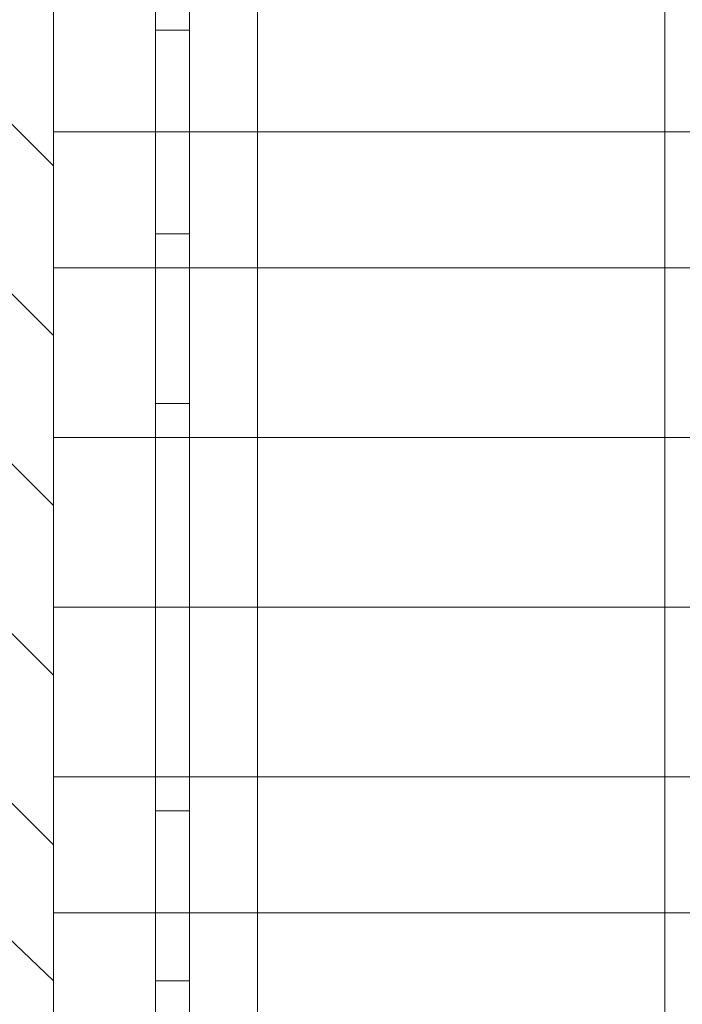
# Model space of a CAD drawing. Header units: inches. Extents: x -79624 to 52587, y -27526 to 10116.
# Tile 45 of 256: x 9591 to 9766, y -15298 to -15038. Entities that reach past the tile are written whole.
import ezdxf
from ezdxf import colors
from ezdxf.entities.mleader import LeaderData, LeaderLine
from ezdxf.math import Vec2, Vec3

# ---------------------------------------------------------------- set-up
doc = ezdxf.new("R2010")
doc.units = ezdxf.units.IN
doc.header["$MEASUREMENT"] = 0
doc.layers.add('- მექანიკური ნაწილი', color=7, linetype='Continuous', lineweight=18)
doc.layers.add('Dimensioning - General', color=7, linetype='Continuous')
doc.styles.add('CT', font='ARIALN.TTF', dxfattribs={"height": 200})
doc.styles.add('GENERATED_STYLE_1', font='txt')
doc.dimstyles.new('GENERATED_STYLE__1', dxfattribs={"dimtxt": 100, "dimasz": 76, "dimexe": 0.18, "dimexo": 0.0625, "dimgap": 0, "dimtad": 0, "dimdec": 0, "dimlfac": 0.1, "dimzin": 0, "dimdsep": 46, "dimtxsty": 'GENERATED_STYLE_1', "dimblk": 'ARROWHEAD_5', "dimblk1": 'ARROWHEAD_5', "dimblk2": 'ARROWHEAD_5', "dimcen": 0.09, "dimse1": 1, "dimse2": 1, "dimclrd": 7, "dimclre": 7, "dimclrt": 7, "dimadec": 0, "dimazin": 0, "dimtfac": 1, "dimtdec": 4, "dimtmove": 0, "dimatfit": 3, "dimfxl": 1, "dimtolj": 1, "dimtzin": 0, "dimarcsym": 0})
doc.dimstyles.new('GENERATED_STYLE__2', dxfattribs={"dimtxt": 100, "dimasz": 76, "dimexe": 0.18, "dimexo": 0.0625, "dimgap": 0, "dimtad": 0, "dimtih": 1, "dimtoh": 1, "dimdec": 0, "dimlfac": 0.1, "dimzin": 0, "dimdsep": 46, "dimtxsty": 'GENERATED_STYLE_1', "dimblk": 'ARROWHEAD_5', "dimblk1": 'ARROWHEAD_5', "dimblk2": 'ARROWHEAD_5', "dimcen": 0.09, "dimse1": 1, "dimse2": 1, "dimclrd": 7, "dimclre": 7, "dimclrt": 7, "dimadec": 0, "dimazin": 0, "dimtfac": 1, "dimtdec": 4, "dimtmove": 0, "dimatfit": 3, "dimfxl": 1, "dimtolj": 1, "dimtzin": 0, "dimarcsym": 0})

# ---------------------------------------------------------------- blocks, each defined once
blk = doc.blocks.new('ARROWHEAD_5')
at = {"linetype": 'Continuous', "lineweight": 0}
blk.add_hatch(color=0, dxfattribs=at).paths.add_polyline_path([(-1, 0.2679), (0, 0), (-1, -0.2679)])
at = {"color": 0, "linetype": 'Continuous', "lineweight": 0}
blk.add_line((0, 0), (-1, 0), dxfattribs=at)
blk = doc.blocks.new('*D249')
at = {"layer": 'Defpoints', "color": 0, "linetype": 'Continuous', "transparency": 16777216}
for p in [(358.56, 209.2), (25258.56, 209.2), (1258.56, -26125.72)]:
    blk.add_point(p, dxfattribs=at)
at = {"layer": 'Dimensioning - General', "color": 7, "linetype": 'Continuous', "lineweight": -2, "transparency": 16777216}
for p, q in [((358.56, 133.2), (358.56, -12795.72)), ((358.56, -26049.72), (358.56, -13148.1))]:
    blk.add_line(p, q, dxfattribs=at)
at = {"layer": 'Dimensioning - General', "color": 7, "linetype": 'Continuous', "lineweight": -2, "transparency": 16777216, "xscale": 76.00000000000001, "yscale": 76.00000000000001, "zscale": 76.00000000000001}
for p, rotation in [((358.56, 209.2), 90), ((358.56, -26125.72), 270)]:
    blk.add_blockref('ARROWHEAD_5', p, dxfattribs=dict(at, rotation=rotation))
at = {"layer": 'Dimensioning - General', "color": 7, "linetype": 'Continuous', "lineweight": 13, "transparency": 16777216, "insert": (358.56, -12971.91), "char_height": 100, "attachment_point": 5, "rotation": 90, "style": 'GENERATED_STYLE_1'}
blk.add_mtext('\\A1;2633', dxfattribs=at)
blk = doc.blocks.new('*D264')
at = {"layer": 'Defpoints', "color": 0, "linetype": 'Continuous', "transparency": 16777216}
for p in [(7428.97, -14429.12), (51186.63, -26125.72), (51186.63, -26425.72)]:
    blk.add_point(p, dxfattribs=at)
at = {"layer": 'Dimensioning - General', "color": 7, "linetype": 'Continuous', "lineweight": -2, "transparency": 16777216}
for p, q in [((7504.97, -26425.72), (29120.84, -26425.72)), ((51110.63, -26425.72), (29468.46, -26425.72))]:
    blk.add_line(p, q, dxfattribs=at)
at = {"layer": 'Dimensioning - General', "color": 7, "linetype": 'Continuous', "lineweight": -2, "transparency": 16777216, "xscale": 76.00000000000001, "yscale": 76.00000000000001, "zscale": 76.00000000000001, "rotation": 180}
blk.add_blockref('ARROWHEAD_5', (7428.97, -26425.72), dxfattribs=at)
at = {"layer": 'Dimensioning - General', "color": 7, "linetype": 'Continuous', "lineweight": -2, "transparency": 16777216, "xscale": 76.00000000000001, "yscale": 76.00000000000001, "zscale": 76.00000000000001}
blk.add_blockref('ARROWHEAD_5', (51186.63, -26425.72), dxfattribs=at)
at = {"layer": 'Dimensioning - General', "color": 7, "linetype": 'Continuous', "lineweight": 13, "transparency": 16777216, "insert": (29294.65, -26425.72), "char_height": 100, "attachment_point": 5, "style": 'GENERATED_STYLE_1'}
blk.add_mtext('\\A1;4376', dxfattribs=at)
blk = doc.blocks.new('*D276')
at = {"layer": 'Defpoints', "color": 0, "linetype": 'Continuous', "transparency": 16777216}
for p in [(7428.97, -14429.12), (51786.63, -14429.12), (4328.73, -18360.58)]:
    blk.add_point(p, dxfattribs=at)
at = {"layer": 'Dimensioning - General', "color": 7, "linetype": 'Continuous', "lineweight": -2, "transparency": 16777216}
for p, q in [((51786.63, -14505.12), (51786.63, -16274.38)), ((51786.63, -18284.58), (51786.63, -16531.53))]:
    blk.add_line(p, q, dxfattribs=at)
at = {"layer": 'Dimensioning - General', "color": 7, "linetype": 'Continuous', "lineweight": -2, "transparency": 16777216, "xscale": 76.00000000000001, "yscale": 76.00000000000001, "zscale": 76.00000000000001}
for p, rotation in [((51786.63, -14429.12), 90), ((51786.63, -18360.58), 270)]:
    blk.add_blockref('ARROWHEAD_5', p, dxfattribs=dict(at, rotation=rotation))
at = {"layer": 'Dimensioning - General', "color": 7, "linetype": 'Continuous', "lineweight": 13, "transparency": 16777216, "insert": (51786.63, -16402.95), "char_height": 100, "attachment_point": 5, "rotation": 90, "style": 'GENERATED_STYLE_1'}
blk.add_mtext('\\A1;393', dxfattribs=at)
blk = doc.blocks.new('_DotSmall')
at = {"color": 0, "linetype": 'ByBlock', "const_width": 0.5}
blk.add_lwpolyline([(-0.0625, 0, 1), (0.0625, 0, 1)], format="xyb", close=True, dxfattribs=at)

msp = doc.modelspace()

# ---------------------------------------------------------------- linework, layer by layer
at = {"layer": '- მექანიკური ნაწილი', "color": 1, "lineweight": 0}
for points in [[(9600.22378, -15292.15826), (9393.63714, -15094.55365), (9213.99658, -14914.91309)], [(9600.22378, -15256.23015), (9393.63714, -15049.64351), (9258.90672, -14914.91309)], [(9600.22378, -15211.32001), (9393.63714, -15004.73337), (9303.81686, -14914.91309)], [(9600.22378, -15166.40987), (9402.61917, -14968.80526)], [(9600.22378, -15121.49973), (9447.52931, -14968.80526)], [(9600.22378, -15076.58959), (9492.43944, -14968.80526)]]:
    msp.add_lwpolyline(points, dxfattribs=at)
at = {"layer": '- მექანიკური ნაწილი', "color": 7, "lineweight": 0}
for points in [[(9627.16986, -15139.46378), (9627.16986, -15193.35595), (9627.16986, -15148.44581), (9627.16986, -15103.53567), (9627.16986, -15067.60756), (9627.16986, -15031.67945), (9627.16986, -15004.73337), (9627.16986, -14968.80526), (9627.16986, -14950.8412), (9627.16986, -14968.80526), (9627.16986, -15004.73337), (9627.16986, -15031.67945), (9627.16986, -15067.60756), (9627.16986, -15103.53567), (9627.16986, -15148.44581), (9627.16986, -15193.35595)], [(9636.15189, -15067.60756), (9600.22378, -15067.60756), (9600.22378, -15031.67945), (9636.15189, -15031.67945), (9636.15189, -15067.60756), (9636.15189, -15103.53567), (9636.15189, -15067.60756), (9636.15189, -15103.53567), (9636.15189, -15067.60756), (9636.15189, -15031.67945), (9779.86434, -15031.67945), (9779.86434, -15067.60756), (9779.86434, -15031.67945), (9779.86434, -15067.60756), (9636.15189, -15067.60756), (9600.22378, -15067.60756), (9636.15189, -15067.60756), (9636.15189, -15031.67945), (9636.15189, -15067.60756), (9636.15189, -15031.67945)], [(9627.16986, -15139.46378), (9627.16986, -15094.55365), (9627.16986, -15040.66148), (9627.16986, -15094.55365)], [(9636.15189, -15094.55365), (9636.15189, -15085.57162)], [(9636.15189, -15094.55365), (9636.15189, -15085.57162)], [(9636.15189, -15094.55365), (9636.15189, -15139.46378), (9627.16986, -15139.46378), (9627.16986, -15094.55365)], [(9636.15189, -15130.48176), (9636.15189, -15121.49973)], [(9636.15189, -15130.48176), (9636.15189, -15121.49973)], [(9636.15189, -15193.35595), (9636.15189, -15238.26609), (9600.22378, -15238.26609), (9600.22378, -15193.35595)], [(9636.15189, -15247.24812), (9636.15189, -15292.15826), (9627.16986, -15292.15826), (9627.16986, -15247.24812)], [(9636.15189, -15256.23015), (9636.15189, -15247.24812)], [(9636.15189, -15256.23015), (9636.15189, -15265.21218)], [(9627.16986, -15283.17623), (9627.16986, -15292.15826)], [(9627.16986, -15283.17623), (9627.16986, -15292.15826)]]:
    msp.add_lwpolyline(points, close=True, dxfattribs=at)
at = {"layer": '- მექანიკური ნაწილი', "color": 244, "lineweight": 0, "true_color": 0x991b1e}
msp.add_lwpolyline([(9600.22378, -15417.90665), (9600.22378, -14968.80526), (9393.63714, -14968.80526), (9393.63714, -15417.90665)], close=True, dxfattribs=at)
at = {"layer": '- მექანიკური ნაწილი', "color": 7, "lineweight": 0}
for points in [[(9627.16986, -15319.10434), (9627.16986, -15274.1942), (9627.16986, -15238.26609), (9627.16986, -15193.35595), (9627.16986, -15247.24812), (9636.15189, -15247.24812), (9636.15189, -15193.35595), (9600.22378, -15193.35595), (9600.22378, -15148.44581), (9636.15189, -15148.44581), (9636.15189, -15103.53567), (9600.22378, -15103.53567), (9600.22378, -15148.44581), (9636.15189, -15148.44581), (9636.15189, -15193.35595), (9636.15189, -15148.44581), (9779.86434, -15148.44581), (9779.86434, -15193.35595), (9779.86434, -15139.46378), (9779.86434, -15085.57162), (9779.86434, -15040.66148), (9779.86434, -15004.73337), (9779.86434, -15040.66148), (9779.86434, -15004.73337)], [(9627.16986, -15004.73337), (9627.16986, -15040.66148), (9627.16986, -15004.73337), (9627.16986, -15040.66148), (9636.15189, -15040.66148), (9636.15189, -15094.55365), (9627.16986, -15094.55365), (9627.16986, -15040.66148), (9636.15189, -15040.66148), (9636.15189, -15004.73337)], [(9627.16986, -15004.73337), (9627.16986, -15040.66148), (9636.15189, -15040.66148), (9636.15189, -15004.73337)], [(9636.15189, -15040.66148), (9636.15189, -15004.73337)], [(9636.15189, -15004.73337), (9636.15189, -15040.66148)], [(9636.15189, -15040.66148), (9636.15189, -15004.73337), (9636.15189, -15040.66148)], [(9636.15189, -15004.73337), (9636.15189, -15040.66148), (9636.15189, -15004.73337)], [(9636.15189, -15004.73337), (9636.15189, -15040.66148), (9636.15189, -15004.73337), (9636.15189, -15040.66148), (9636.15189, -15004.73337)], [(9779.86434, -15103.53567), (9636.15189, -15103.53567), (9636.15189, -15148.44581), (9636.15189, -15103.53567), (9636.15189, -15148.44581), (9636.15189, -15103.53567), (9636.15189, -15067.60756), (9600.22378, -15067.60756), (9600.22378, -15031.67945)], [(9636.15189, -15031.67945), (9636.15189, -15067.60756), (9636.15189, -15103.53567), (9779.86434, -15103.53567), (9779.86434, -15067.60756), (9779.86434, -15112.5177), (9779.86434, -15148.44581), (9779.86434, -15193.35595), (9779.86434, -15229.28406), (9779.86434, -15274.1942), (9779.86434, -15310.12231)], [(10282.8579, -15067.60756), (9779.86434, -15067.60756), (9636.15189, -15067.60756), (9636.15189, -15031.67945)], [(9636.15189, -15031.67945), (9636.15189, -15067.60756), (9636.15189, -15031.67945)], [(9627.16986, -15040.66148), (9627.16986, -15094.55365)], [(9636.15189, -15094.55365), (9636.15189, -15040.66148), (9627.16986, -15040.66148)], [(9636.15189, -15094.55365), (9636.15189, -15040.66148)], [(9636.15189, -15040.66148), (9636.15189, -15094.55365)], [(9636.15189, -15085.57162), (9636.15189, -15040.66148), (9636.15189, -15085.57162)], [(9636.15189, -15040.66148), (9636.15189, -15040.66148)], [(9636.15189, -15040.66148), (9636.15189, -15040.66148)], [(9636.15189, -15040.66148), (9636.15189, -15085.57162), (9636.15189, -15040.66148)], [(9636.15189, -15085.57162), (9636.15189, -15040.66148)], [(9636.15189, -15040.66148), (9636.15189, -15085.57162)], [(9636.15189, -15085.57162), (9636.15189, -15040.66148)], [(9636.15189, -15040.66148), (9636.15189, -15085.57162)], [(9779.86434, -15148.44581), (9636.15189, -15148.44581), (9636.15189, -15103.53567), (9636.15189, -15094.55365), (9636.15189, -15103.53567), (9636.15189, -15094.55365), (9636.15189, -15103.53567), (9636.15189, -15148.44581), (9636.15189, -15103.53567), (9600.22378, -15103.53567), (9600.22378, -15067.60756), (9600.22378, -15103.53567), (9636.15189, -15103.53567), (9636.15189, -15067.60756), (9779.86434, -15067.60756)], [(10282.8579, -15067.60756), (9779.86434, -15067.60756), (9636.15189, -15067.60756), (9636.15189, -15103.53567), (9636.15189, -15148.44581), (9600.22378, -15148.44581), (9600.22378, -15193.35595), (9636.15189, -15193.35595), (9636.15189, -15148.44581), (9600.22378, -15148.44581), (9600.22378, -15103.53567), (9636.15189, -15103.53567), (9636.15189, -15067.60756), (9636.15189, -15103.53567), (9779.86434, -15103.53567), (9779.86434, -15148.44581), (9779.86434, -15103.53567), (9779.86434, -15148.44581), (9779.86434, -15103.53567), (10282.8579, -15103.53567)], [(9627.16986, -15094.55365), (9627.16986, -15085.57162)], [(9627.16986, -15085.57162), (9627.16986, -15085.57162)], [(9627.16986, -15085.57162), (9627.16986, -15094.55365)], [(9627.16986, -15094.55365), (9627.16986, -15085.57162)], [(9627.16986, -15085.57162), (9627.16986, -15085.57162)], [(9627.16986, -15085.57162), (9627.16986, -15094.55365)], [(9636.15189, -15085.57162), (9636.15189, -15085.57162)], [(9636.15189, -15085.57162), (9636.15189, -15085.57162)], [(9636.15189, -15139.46378), (9636.15189, -15085.57162), (9636.15189, -15139.46378)], [(9636.15189, -15085.57162), (9636.15189, -15085.57162)], [(9636.15189, -15085.57162), (9636.15189, -15085.57162)], [(9636.15189, -15085.57162), (9636.15189, -15139.46378), (9636.15189, -15085.57162)], [(9636.15189, -15139.46378), (9636.15189, -15085.57162)], [(9636.15189, -15085.57162), (9636.15189, -15139.46378)], [(9636.15189, -15139.46378), (9636.15189, -15085.57162)], [(9636.15189, -15085.57162), (9636.15189, -15139.46378)], [(9627.16986, -15094.55365), (9636.15189, -15094.55365)], [(9627.16986, -15094.55365), (9627.16986, -15139.46378)], [(9636.15189, -15139.46378), (9636.15189, -15094.55365), (9627.16986, -15094.55365)], [(9627.16986, -15094.55365), (9627.16986, -15094.55365)], [(9627.16986, -15094.55365), (9627.16986, -15103.53567)], [(9627.16986, -15103.53567), (9627.16986, -15094.55365)], [(9627.16986, -15094.55365), (9627.16986, -15094.55365)], [(9627.16986, -15094.55365), (9627.16986, -15094.55365)], [(9627.16986, -15094.55365), (9627.16986, -15094.55365)], [(9627.16986, -15094.55365), (9627.16986, -15103.53567)], [(9627.16986, -15103.53567), (9627.16986, -15094.55365)], [(9627.16986, -15094.55365), (9627.16986, -15094.55365)], [(9627.16986, -15094.55365), (9627.16986, -15094.55365)], [(9636.15189, -15139.46378), (9636.15189, -15094.55365)], [(9636.15189, -15094.55365), (9636.15189, -15139.46378)], [(9636.15189, -15094.55365), (9636.15189, -15094.55365)], [(9636.15189, -15094.55365), (9636.15189, -15094.55365)], [(9636.15189, -15094.55365), (9636.15189, -15094.55365)], [(9636.15189, -15094.55365), (9636.15189, -15094.55365)], [(9636.15189, -15094.55365), (9636.15189, -15094.55365)], [(9636.15189, -15094.55365), (9636.15189, -15094.55365)], [(9627.16986, -15103.53567), (9627.16986, -15103.53567)], [(9627.16986, -15103.53567), (9627.16986, -15103.53567)], [(9636.15189, -15103.53567), (9636.15189, -15103.53567)], [(9636.15189, -15103.53567), (9636.15189, -15103.53567)], [(9779.86434, -15148.44581), (9636.15189, -15148.44581), (9636.15189, -15103.53567), (9779.86434, -15103.53567)], [(9636.15189, -15121.49973), (9636.15189, -15121.49973)], [(9636.15189, -15121.49973), (9636.15189, -15121.49973)], [(9636.15189, -15130.48176), (9636.15189, -15121.49973)], [(9636.15189, -15121.49973), (9636.15189, -15121.49973)], [(9636.15189, -15121.49973), (9636.15189, -15130.48176)], [(9636.15189, -15130.48176), (9636.15189, -15121.49973)], [(9636.15189, -15121.49973), (9636.15189, -15121.49973)], [(9636.15189, -15121.49973), (9636.15189, -15130.48176)], [(9636.15189, -15130.48176), (9636.15189, -15130.48176)], [(9636.15189, -15130.48176), (9636.15189, -15130.48176)], [(9636.15189, -15130.48176), (9636.15189, -15130.48176)], [(9636.15189, -15130.48176), (9636.15189, -15130.48176)], [(9636.15189, -15130.48176), (9636.15189, -15130.48176)], [(9636.15189, -15130.48176), (9636.15189, -15130.48176)], [(9627.16986, -15193.35595), (9627.16986, -15139.46378)], [(9636.15189, -15139.46378), (9636.15189, -15193.35595), (9627.16986, -15193.35595)], [(9627.16986, -15139.46378), (9636.15189, -15139.46378)], [(9627.16986, -15139.46378), (9636.15189, -15139.46378)], [(9627.16986, -15139.46378), (9627.16986, -15193.35595)], [(9636.15189, -15193.35595), (9636.15189, -15139.46378), (9627.16986, -15139.46378)], [(9636.15189, -15148.44581), (9636.15189, -15193.35595), (9636.15189, -15139.46378)], [(9636.15189, -15148.44581), (9636.15189, -15193.35595), (9636.15189, -15139.46378)], [(9636.15189, -15193.35595), (9636.15189, -15139.46378), (9636.15189, -15193.35595)], [(9636.15189, -15139.46378), (9636.15189, -15139.46378)], [(9636.15189, -15139.46378), (9636.15189, -15139.46378)], [(9636.15189, -15139.46378), (9636.15189, -15193.35595), (9636.15189, -15139.46378)], [(9636.15189, -15148.44581), (9636.15189, -15193.35595), (9636.15189, -15139.46378)], [(9636.15189, -15148.44581), (9636.15189, -15193.35595), (9636.15189, -15139.46378)], [(9636.15189, -15148.44581), (9636.15189, -15193.35595), (9636.15189, -15139.46378)], [(9636.15189, -15148.44581), (9636.15189, -15193.35595), (9636.15189, -15139.46378)], [(9636.15189, -15148.44581), (9636.15189, -15193.35595), (9779.86434, -15193.35595)], [(9779.86434, -15148.44581), (9636.15189, -15148.44581)], [(9600.22378, -15193.35595), (9600.22378, -15238.26609)], [(9636.15189, -15238.26609), (9636.15189, -15193.35595), (9600.22378, -15193.35595)], [(10282.8579, -15238.26609), (9779.86434, -15238.26609), (9779.86434, -15193.35595), (9636.15189, -15193.35595), (9636.15189, -15238.26609), (9636.15189, -15274.1942), (9600.22378, -15274.1942), (9600.22378, -15319.10434)], [(9627.16986, -15193.35595), (9627.16986, -15247.24812)], [(9636.15189, -15247.24812), (9636.15189, -15193.35595), (9627.16986, -15193.35595)], [(9627.16986, -15247.24812), (9627.16986, -15193.35595)], [(9627.16986, -15193.35595), (9636.15189, -15193.35595)], [(9627.16986, -15193.35595), (9636.15189, -15193.35595)], [(9627.16986, -15247.24812), (9627.16986, -15193.35595), (9627.16986, -15238.26609), (9627.16986, -15274.1942), (9627.16986, -15319.10434)], [(9636.15189, -15238.26609), (9636.15189, -15193.35595), (9636.15189, -15247.24812)], [(9636.15189, -15238.26609), (9636.15189, -15193.35595), (9636.15189, -15247.24812)], [(9779.86434, -15193.35595), (9636.15189, -15193.35595)], [(9636.15189, -15193.35595), (9636.15189, -15193.35595)], [(9636.15189, -15193.35595), (9636.15189, -15247.24812), (9636.15189, -15193.35595)], [(9636.15189, -15247.24812), (9636.15189, -15193.35595), (9636.15189, -15247.24812)], [(9636.15189, -15193.35595), (9636.15189, -15193.35595)], [(9636.15189, -15238.26609), (9636.15189, -15193.35595), (9636.15189, -15247.24812)], [(9636.15189, -15238.26609), (9636.15189, -15193.35595), (9636.15189, -15247.24812)], [(9636.15189, -15238.26609), (9636.15189, -15193.35595), (9636.15189, -15247.24812)], [(9636.15189, -15238.26609), (9636.15189, -15193.35595), (9636.15189, -15247.24812)], [(9779.86434, -15238.26609), (9636.15189, -15238.26609), (9636.15189, -15193.35595), (9779.86434, -15193.35595)], [(9600.22378, -15238.26609), (9636.15189, -15238.26609)], [(9600.22378, -15238.26609), (9600.22378, -15274.1942)], [(9636.15189, -15274.1942), (9636.15189, -15238.26609), (9600.22378, -15238.26609)], [(9600.22378, -15274.1942), (9600.22378, -15238.26609)], [(9600.22378, -15238.26609), (9636.15189, -15238.26609)], [(9636.15189, -15238.26609), (9636.15189, -15274.1942)], [(9636.15189, -15274.1942), (9636.15189, -15238.26609)], [(9779.86434, -15238.26609), (9636.15189, -15238.26609)], [(9636.15189, -15274.1942), (9636.15189, -15238.26609), (9779.86434, -15238.26609)], [(9636.15189, -15238.26609), (9636.15189, -15274.1942), (9779.86434, -15274.1942)], [(9779.86434, -15238.26609), (9636.15189, -15238.26609)], [(9779.86434, -15319.10434), (9779.86434, -15274.1942), (9636.15189, -15274.1942), (9636.15189, -15238.26609), (9636.15189, -15274.1942), (9636.15189, -15238.26609), (9636.15189, -15274.1942), (9636.15189, -15319.10434)], [(9627.16986, -15247.24812), (9636.15189, -15247.24812)], [(9627.16986, -15247.24812), (9627.16986, -15292.15826)], [(9636.15189, -15292.15826), (9636.15189, -15247.24812), (9627.16986, -15247.24812)], [(9627.16986, -15247.24812), (9627.16986, -15292.15826)], [(9627.16986, -15292.15826), (9627.16986, -15247.24812)], [(9636.15189, -15247.24812), (9636.15189, -15292.15826)], [(9636.15189, -15292.15826), (9636.15189, -15247.24812)], [(9636.15189, -15247.24812), (9636.15189, -15247.24812)], [(9636.15189, -15247.24812), (9636.15189, -15292.15826), (9636.15189, -15247.24812)], [(9636.15189, -15292.15826), (9636.15189, -15247.24812), (9636.15189, -15292.15826)], [(9636.15189, -15247.24812), (9636.15189, -15247.24812)], [(9636.15189, -15247.24812), (9636.15189, -15292.15826)], [(9636.15189, -15292.15826), (9636.15189, -15247.24812)], [(9636.15189, -15247.24812), (9636.15189, -15292.15826)], [(9636.15189, -15292.15826), (9636.15189, -15247.24812)], [(9636.15189, -15247.24812), (9636.15189, -15247.24812)], [(9636.15189, -15256.23015), (9636.15189, -15247.24812)], [(9636.15189, -15247.24812), (9636.15189, -15247.24812)], [(9636.15189, -15247.24812), (9636.15189, -15256.23015)], [(9636.15189, -15256.23015), (9636.15189, -15247.24812)], [(9636.15189, -15247.24812), (9636.15189, -15247.24812)], [(9636.15189, -15247.24812), (9636.15189, -15256.23015)], [(9636.15189, -15256.23015), (9636.15189, -15247.24812)], [(9636.15189, -15247.24812), (9636.15189, -15247.24812)], [(9636.15189, -15247.24812), (9636.15189, -15256.23015)], [(9636.15189, -15256.23015), (9636.15189, -15256.23015)], [(9636.15189, -15256.23015), (9636.15189, -15256.23015)], [(9636.15189, -15256.23015), (9636.15189, -15256.23015)], [(9636.15189, -15256.23015), (9636.15189, -15256.23015)], [(9636.15189, -15256.23015), (9636.15189, -15265.21218)], [(9636.15189, -15265.21218), (9636.15189, -15256.23015)], [(9636.15189, -15256.23015), (9636.15189, -15256.23015)], [(9636.15189, -15256.23015), (9636.15189, -15256.23015)], [(9636.15189, -15256.23015), (9636.15189, -15256.23015)], [(9636.15189, -15256.23015), (9636.15189, -15265.21218)], [(9636.15189, -15265.21218), (9636.15189, -15256.23015)], [(9636.15189, -15256.23015), (9636.15189, -15256.23015)], [(9636.15189, -15256.23015), (9636.15189, -15256.23015)], [(9636.15189, -15256.23015), (9636.15189, -15265.21218)], [(9636.15189, -15265.21218), (9636.15189, -15256.23015)], [(9636.15189, -15256.23015), (9636.15189, -15256.23015)], [(9636.15189, -15265.21218), (9636.15189, -15265.21218)], [(9636.15189, -15265.21218), (9636.15189, -15265.21218)], [(9636.15189, -15265.21218), (9636.15189, -15265.21218)], [(9636.15189, -15265.21218), (9636.15189, -15265.21218)], [(9600.22378, -15274.1942), (9636.15189, -15274.1942)], [(9600.22378, -15274.1942), (9636.15189, -15274.1942)], [(9600.22378, -15319.10434), (9600.22378, -15274.1942), (9636.15189, -15274.1942), (9636.15189, -15319.10434), (9636.15189, -15274.1942), (9636.15189, -15319.10434)], [(9779.86434, -15274.1942), (9636.15189, -15274.1942)], [(9636.15189, -15274.1942), (9636.15189, -15319.10434), (9779.86434, -15319.10434)], [(9636.15189, -15319.10434), (9636.15189, -15274.1942), (9636.15189, -15319.10434), (9636.15189, -15274.1942), (9636.15189, -15319.10434)], [(9636.15189, -15319.10434), (9636.15189, -15274.1942), (9779.86434, -15274.1942), (10282.8579, -15274.1942)], [(9627.16986, -15283.17623), (9627.16986, -15283.17623)], [(9627.16986, -15283.17623), (9627.16986, -15283.17623)], [(9636.15189, -15283.17623), (9636.15189, -15292.15826)], [(9636.15189, -15292.15826), (9636.15189, -15283.17623)], [(9636.15189, -15283.17623), (9636.15189, -15283.17623)], [(9636.15189, -15283.17623), (9636.15189, -15292.15826)], [(9636.15189, -15292.15826), (9636.15189, -15283.17623)], [(9636.15189, -15283.17623), (9636.15189, -15283.17623)], [(9627.16986, -15292.15826), (9636.15189, -15292.15826)], [(9627.16986, -15292.15826), (9627.16986, -15337.0684)], [(9636.15189, -15337.0684), (9636.15189, -15292.15826), (9627.16986, -15292.15826)], [(9627.16986, -15337.0684), (9627.16986, -15292.15826)], [(9636.15189, -15292.15826), (9636.15189, -15337.0684), (9627.16986, -15337.0684)], [(9627.16986, -15292.15826), (9636.15189, -15292.15826)], [(9627.16986, -15292.15826), (9627.16986, -15337.0684)], [(9627.16986, -15337.0684), (9627.16986, -15292.15826)], [(9627.16986, -15292.15826), (9627.16986, -15292.15826)], [(9627.16986, -15292.15826), (9627.16986, -15292.15826)], [(9636.15189, -15292.15826), (9636.15189, -15337.0684)], [(9636.15189, -15337.0684), (9636.15189, -15292.15826)], [(9636.15189, -15292.15826), (9636.15189, -15292.15826)], [(9636.15189, -15292.15826), (9636.15189, -15292.15826)], [(9636.15189, -15292.15826), (9636.15189, -15292.15826)], [(9636.15189, -15292.15826), (9636.15189, -15337.0684), (9636.15189, -15292.15826)], [(9636.15189, -15337.0684), (9636.15189, -15292.15826), (9636.15189, -15337.0684)], [(9636.15189, -15292.15826), (9636.15189, -15292.15826)], [(9636.15189, -15292.15826), (9636.15189, -15337.0684)], [(9636.15189, -15337.0684), (9636.15189, -15292.15826)], [(9636.15189, -15292.15826), (9636.15189, -15337.0684)], [(9636.15189, -15337.0684), (9636.15189, -15292.15826)]]:
    msp.add_lwpolyline(points, dxfattribs=at)
at = {"layer": '- მექანიკური ნაწილი', "color": 8, "lineweight": 0, "true_color": 0x767676}
for points in [[(9654.11595, -15031.67945), (9654.11595, -15067.60756), (9761.90028, -15067.60756), (9761.90028, -15031.67945)], [(9654.11595, -15067.60756), (9654.11595, -15031.67945), (9761.90028, -15031.67945), (9761.90028, -15067.60756)], [(9654.11595, -15067.60756), (9654.11595, -15103.53567), (9761.90028, -15103.53567), (9761.90028, -15067.60756)], [(9654.11595, -15103.53567), (9654.11595, -15148.44581), (9761.90028, -15148.44581), (9761.90028, -15103.53567)], [(9654.11595, -15148.44581), (9654.11595, -15103.53567), (9761.90028, -15103.53567), (9761.90028, -15148.44581)], [(9654.11595, -15148.44581), (9654.11595, -15193.35595), (9761.90028, -15193.35595), (9761.90028, -15148.44581)], [(9654.11595, -15193.35595), (9654.11595, -15148.44581), (9761.90028, -15148.44581), (9761.90028, -15193.35595)], [(9654.11595, -15238.26609), (9654.11595, -15193.35595), (9761.90028, -15193.35595), (9761.90028, -15238.26609)], [(9654.11595, -15193.35595), (9654.11595, -15238.26609), (9761.90028, -15238.26609), (9761.90028, -15193.35595)], [(9654.11595, -15274.1942), (9654.11595, -15238.26609), (9761.90028, -15238.26609), (9761.90028, -15274.1942)], [(9654.11595, -15319.10434), (9654.11595, -15274.1942), (9761.90028, -15274.1942), (9761.90028, -15319.10434)], [(9654.11595, -15274.1942), (9654.11595, -15319.10434), (9761.90028, -15319.10434), (9761.90028, -15274.1942)]]:
    msp.add_lwpolyline(points, close=True, dxfattribs=at)
for points in [[(9654.11595, -15103.53567), (9654.11595, -15067.60756), (9761.90028, -15067.60756)], [(9761.90028, -15067.60756), (9761.90028, -15103.53567)], [(9761.90028, -15103.53567), (9654.11595, -15103.53567)], [(9654.11595, -15238.26609), (9654.11595, -15274.1942), (9761.90028, -15274.1942)], [(9761.90028, -15238.26609), (9654.11595, -15238.26609)], [(9761.90028, -15274.1942), (9761.90028, -15238.26609)]]:
    msp.add_lwpolyline(points, dxfattribs=at)

# ---------------------------------------------------------------- dimensions: what is measured, and where the dimension line sits
at = {"layer": 'Dimensioning - General', "color": 7, "linetype": 'Continuous', "lineweight": 13}
for base, p1, p2, picture, middle in [((358.55594, 209.20337), (1258.55593, -26125.72241), (25258.55593, 209.20337), '*D249', (358.55594, -12971.91402)), ((51786.62821, -14429.12325), (4328.72843, -18360.58402), (7428.96845, -14429.12325), '*D276', (51786.62821, -16402.95414))]:
    dim = msp.add_linear_dim(base=base, p1=p1, p2=p2, angle=90, dimstyle='GENERATED_STYLE__1', dxfattribs=at)
    dim.commit()
    dim.dimension.update_dxf_attribs({"geometry": picture, "text_midpoint": middle, "dimtype": 160, "text_rotation": 90})
dim = msp.add_linear_dim(base=(51186.62821, -26425.72242), p1=(7428.96845, -14429.12325), p2=(51186.62821, -26125.72241), dimstyle='GENERATED_STYLE__2', dxfattribs=at)
dim.commit()
dim.dimension.update_dxf_attribs({"geometry": '*D264', "text_midpoint": (29294.65282, -26425.72242), "dimtype": 160})

# ---------------------------------------------------------------- leaders
at = {"layer": '- მექანიკური ნაწილი', "color": 7}
ml = msp.add_multileader_mtext('Standard', dxfattribs=at)
ml.set_content('{\\fSylfaen|b1|i0|c0|p18;FDB-ROOF  \\fSylfaen|b0|i0|c0|p18;\\C1;QF-2            \\C7;N2XH FE180 E90-4X2.5}', color=7, style='CT')
ml.set_leader_properties()
ml.set_arrow_properties(name='DOTSMALL')
ml.build(insert=Vec2(0, 0))
ml.multileader.update_dxf_attribs({"has_dogleg": 0, "text_left_attachment_type": 6, "text_right_attachment_type": 6, "dogleg_length": 9, "arrow_head_size": 215.76216})
ctx = ml.context
ctx.base_point, ctx.char_height, ctx.arrow_head_size, ctx.landing_gap_size, ctx.plane_origin = Vec3(8390.91148, -14136.45006), 214.21600799, 215.76216, 71.92072, Vec3(-12326.21267, -34545.50914)
ctx.left_attachment, ctx.right_attachment, ctx.text_align_type = 6, 6, 1
notes = []
notes.append((ctx, [(0, (1, 1, 0), (11662.84716, -14136.45006), (-1, 0), 9, [(2, [(10462.49845, -15148.44581)], 0, [])])]))
ctx.mtext.insert, ctx.mtext.width, ctx.mtext.defined_height, ctx.mtext.alignment, ctx.mtext.flow_direction = Vec3(10022.37932, -13879.39085), 3165.613385, 305.10903, 2, 5
for ctx, leaders in notes:
    for number, flags, end, landing, length, lines in leaders:
        leader = LeaderData()
        leader.index, (leader.has_last_leader_line, leader.has_dogleg_vector, leader.attachment_direction) = number, flags
        leader.last_leader_point, leader.dogleg_vector, leader.dogleg_length = Vec3(end), Vec3(landing), length
        for number, points, colour, breaks in lines:
            line = LeaderLine()
            line.index, line.vertices, line.color, line.breaks = number, Vec3.list(points), colors.encode_raw_color(colour), breaks
            leader.lines.append(line)
        ctx.leaders.append(leader)

doc.saveas('drawing.dxf')
